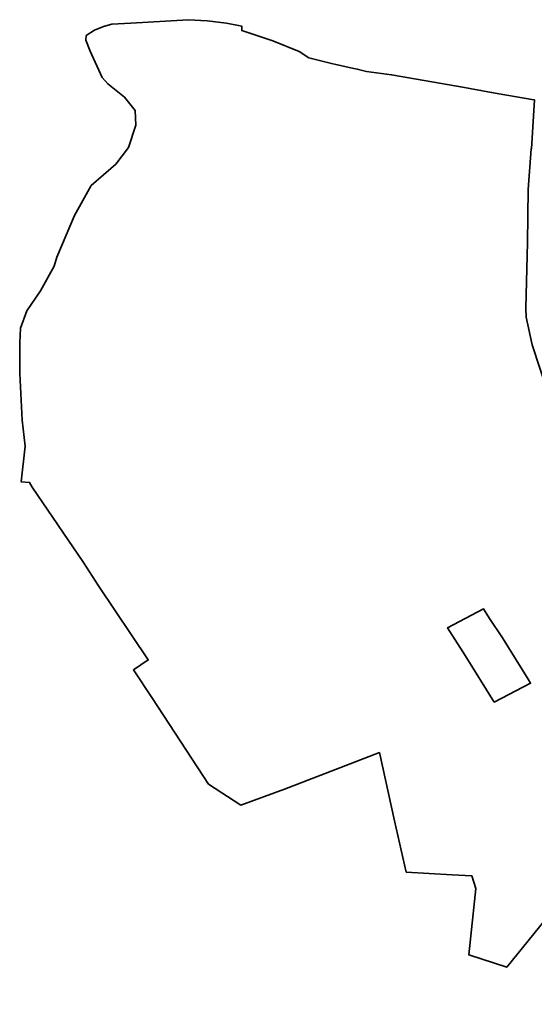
# Model space of a CAD drawing. Header units: metres. Extents: x 7477116 to 7525112, y 5510197 to 5567455.
# Tile 4 of 18: x 7495682 to 7495995, y 5531334 to 5531933. Entities that reach past the tile are written whole.
import ezdxf

# ---------------------------------------------------------------- set-up
doc = ezdxf.new("R2010")
doc.units = ezdxf.units.M
doc.linetypes.add('egba01_500', pattern=[0])

msp = doc.modelspace()

# ---------------------------------------------------------------- linework, layer by layer
at = {"layer": 'Granica arkusza mapy', "color": 94, "linetype": 'egba01_500', "lineweight": 35, "flags": 128}
for points in [[(7495681.73, 5531731.52), (7495681.7, 5531717.94), (7495683.31, 5531689.54), (7495685.03, 5531673.65), (7495682.7, 5531651.88), (7495687.7, 5531651.62), (7495689.31, 5531648.71), (7495720.61, 5531602.95), (7495729.7, 5531588.75), (7495759.99, 5531543.63), (7495750.96, 5531537.62), (7495762.47, 5531520.3), (7495796.6, 5531468.15), (7495816.27, 5531455.32), (7495842.83, 5531465), (7495865.03, 5531473.63), (7495900.64, 5531487.28), (7495909.83, 5531445.92), (7495916.95, 5531414.63), (7495944.83, 5531412.97), (7495956.82, 5531412.41), (7495959.37, 5531404.71), (7495955.03, 5531364.36), (7495978.14, 5531356.82), (7496011.08, 5531397.35), (7496022.82, 5531395.24), (7496020.23, 5531379.38), (7496022.4, 5531378.77), (7496059.78, 5531369.37), (7496079.08, 5531364.03), (7496095.95, 5531362.74), (7496102.66, 5531361.55), (7496111.95, 5531358.13), (7496114.9, 5531357.17), (7496118.2, 5531356.09), (7496130.9, 5531343.66), (7496136.01, 5531337.79), (7496146.77, 5531334.25), (7496159.79, 5531348.86), (7496160.5, 5531350.03), (7496167.76, 5531371.04), (7496171.49, 5531382.25), (7496176, 5531400.9), (7496177.21, 5531413.68), (7496175.79, 5531429.88), (7496171.13, 5531442.94), (7496165.71, 5531451.93), (7496160.14, 5531459.32), (7496148.56, 5531477.39), (7496132.16, 5531503.69), (7496129.11, 5531508.38), (7496117.56, 5531532.12), (7496111.8, 5531539.63), (7496102.17, 5531556.11), (7496095.49, 5531566.49), (7496090.89, 5531575.95), (7496071.99, 5531604.96), (7496069.52, 5531608.67), (7496059.25, 5531623.42), (7496054.17, 5531632.38), (7496043.5, 5531649.61), (7496030.05, 5531669.93), (7496010, 5531700.18), (7496006.79, 5531702.14), (7496002.87, 5531706.92), (7495993.64, 5531735.26), (7495989.87, 5531752.13), (7495989.73, 5531757.63), (7495990.78, 5531797.47), (7495991.11, 5531829.66), (7495992.98, 5531854.49), (7495993.15, 5531854.46), (7495995.1, 5531884.2), (7495994.68, 5531884.27), (7495972.39, 5531888.2), (7495968.94, 5531888.81), (7495950.14, 5531892.12), (7495947.82, 5531892.64), (7495908.07, 5531899.54), (7495892.82, 5531901.43), (7495887.12, 5531902.94), (7495883.96, 5531903.59), (7495871.51, 5531906.27), (7495857.69, 5531909.87), (7495851.89, 5531913.67), (7495835.76, 5531920.12), (7495833.33, 5531920.92), (7495816.83, 5531926.39), (7495816.99, 5531929.05), (7495807.51, 5531930.87), (7495795.85, 5531932.38), (7495784.48, 5531932.99), (7495749.41, 5531930.97), (7495737.74, 5531930.36), (7495732.78, 5531928.76), (7495727.33, 5531926.55), (7495722.23, 5531923.37), (7495721.9, 5531920.47), (7495724.53, 5531913.81), (7495731.81, 5531897.87), (7495735.3, 5531894.07), (7495745.57, 5531885.92), (7495751.98, 5531877.82), (7495752.47, 5531868.94), (7495747.84, 5531855.33), (7495740.29, 5531845.2), (7495725.22, 5531832.1), (7495715.03, 5531813.86), (7495704.28, 5531788.64), (7495702.68, 5531783.02), (7495694.28, 5531768.19), (7495686.07, 5531755.98), (7495682.2, 5531745.32), (7495681.77, 5531736.58)], [(7495952.89, 5531546.3), (7495942.16, 5531563.2), (7495964.03, 5531574.66), (7495967.7, 5531568.88), (7495975.62, 5531557.15), (7495991.06, 5531532), (7495992.63, 5531529.46), (7495970.53, 5531517.99)]]:
    msp.add_lwpolyline(points, close=True, dxfattribs=at)

doc.saveas('drawing.dxf')
